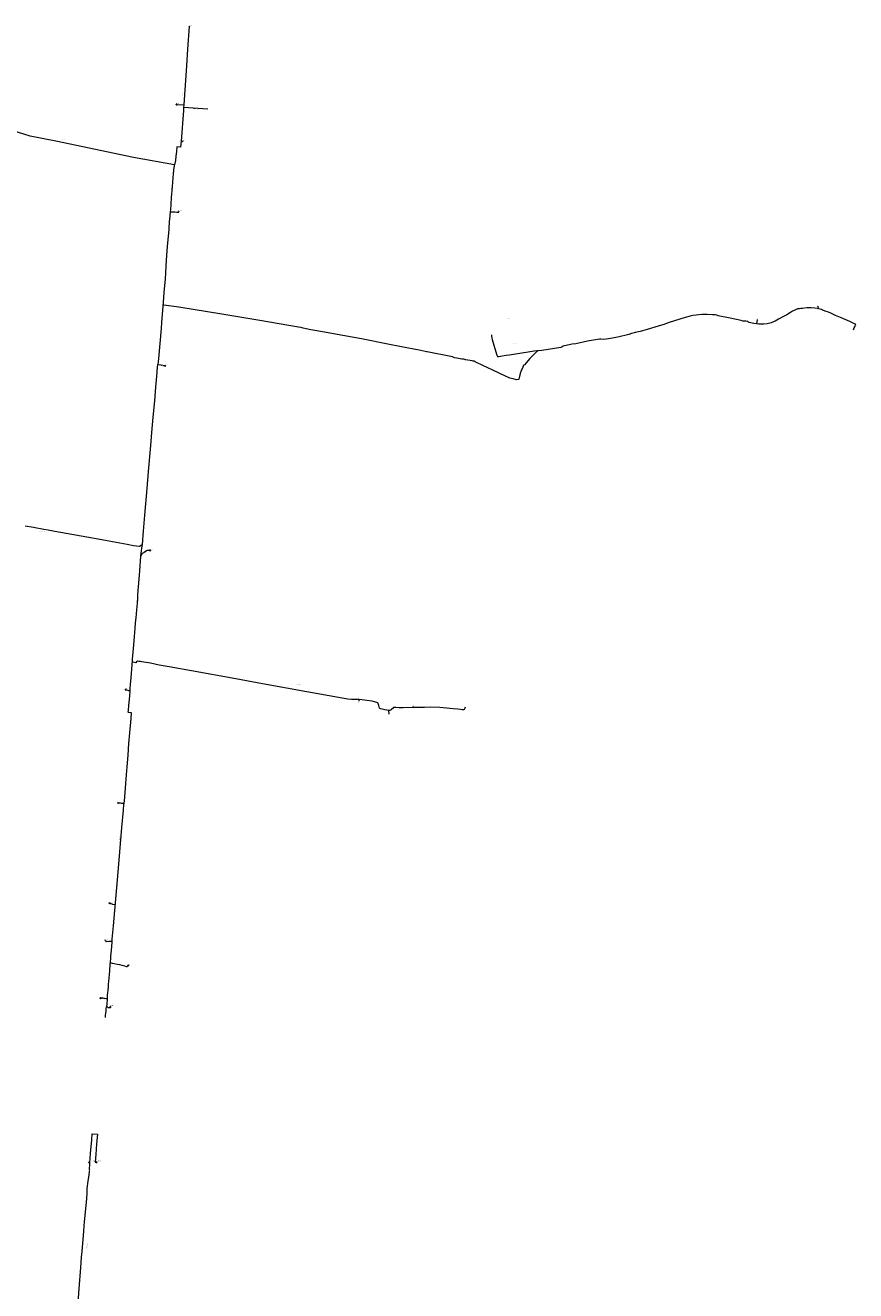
# Model space of a CAD drawing. Header units: metres. Extents: x 149823 to 166170, y 460676 to 475536.
# Tile 29 of 30: x 155144 to 156818, y 470988 to 473538. Entities that reach past the tile are written whole.
import ezdxf
from ezdxf.enums import TextEntityAlignment as Align
from ezdxf.lldxf.tags import DXFTag

# ---------------------------------------------------------------- set-up
doc = ezdxf.new("R2010")
doc.units = ezdxf.units.M
for name, color, linetype, lineweight in [('B-OI-RI-PERSLEIDING-G', 210, 'RI-PERS-SO', 18), ('B-OI-RI-PERSLEIDING-T30', 210, 'Continuous', 35), ('B-OI-RI-PERSLEIDING_PUTNUMMER-T50', 210, 'Continuous', 50), ('B-OI-RI-PERSLEIDING_RIOOLPUT_POMPPUT-S-250', 210, 'Continuous', 18)]:
    doc.layers.add(name, color=color, linetype=linetype, lineweight=lineweight)
doc.styles.add('NLCS-ISO-M250-T30', font='NLCS-ISO.ttf', dxfattribs={"height": 0.75})
doc.styles.add('NLCS-ISO-M250-T50', font='NLCS-ISO.ttf', dxfattribs={"height": 1.25})
doc.styles.get("Standard").update_dxf_attribs({"font": 'simplex.shx'})
tags = doc.linetypes.add('RI-PERS-SO', pattern='A,7,-2,["P",Standard,S=1.8,R=0,X=-0.5,Y=-0.9],-2,7,-2,[102,NLCS.SHX,S=1,R=180,X=0,Y=0],-2', length=22).pattern_tags.tags
tags[6] = DXFTag(74, 10)

# ---------------------------------------------------------------- blocks, each defined once
blk = doc.blocks.new('B-SRI-PUT_POMPPUT-SO')
for p, q in [((-2, -1), (0, 2)), ((0, 2), (2, -1)), ((2, -1), (-2, -1))]:
    blk.add_line(p, q)
blk.add_lwpolyline([(-2, -2), (2, -2), (2, 2), (-2, 2)], close=True)
blk.add_circle((0, 0), 2)

msp = doc.modelspace()

# ---------------------------------------------------------------- linework, layer by layer
at = {"layer": 'B-OI-RI-PERSLEIDING-G'}
for points in [[(155474.4, 473535.4), (155470.9, 473489.6), (155468.6, 473456.6), (155464.5, 473398), (155463.1, 473377.5), (155462.8, 473372.1), (155462.4, 473366.1), (155457.8, 473304.6), (155456.8, 473292.3), (155449.5, 473292.9), (155448.3, 473283.8), (155447.5, 473274.2), (155446.6, 473265.8), (155444.8, 473256.5)], [(155448.6, 473378.5), (155463.1, 473377.5)], [(155511.6, 473368.9), (155462.8, 473372.1)], [(155444.8, 473256.5), (155361.6, 473271.7), (155205.5, 473304.4), (155153.7, 473314.4), (155140.9, 473318.6), (155001.6, 473361.4), (154998.8, 473361.7)], [(155460.5, 473304.3), (155459.8, 473304.3), (155457.8, 473304.6)], [(155379.8, 472491.8), (155382.2, 472518.7), (155384.8, 472550.6), (155389.3, 472604.3), (155392.1, 472638.7), (155396.7, 472691.2), (155399, 472717.3), (155401.7, 472748.1), (155404.6, 472781.4), (155407, 472808.5), (155408.7, 472830.7), (155410.2, 472849.2), (155411.3, 472854), (155411.5, 472854.6), (155412, 472860), (155412.7, 472866.3), (155418.3, 472927), (155419.2, 472939.3), (155422.4, 472980.1), (155423.9, 472999.7), (155426.2, 473027.3), (155427, 473038.8), (155428.7, 473064.3), (155430.7, 473091.9), (155433.5, 473126.4), (155434, 473133.1), (155434.4, 473137.9), (155434.8, 473142.3), (155435.2, 473147.1), (155436.6, 473162.3), (155437, 473167.7), (155437.6, 473175.5), (155438, 473181.4), (155438.5, 473187.2), (155438.8, 473191.1), (155439.4, 473198.5), (155439.8, 473204), (155439.9, 473205.9), (155440.2, 473208.9), (155440.3, 473211.1), (155440.5, 473213.1), (155440.7, 473215.7), (155440.9, 473218.8), (155441.1, 473221), (155441.3, 473223.9), (155441.7, 473227.9), (155441.9, 473230.6), (155442.1, 473233.1), (155442.3, 473236), (155442.5, 473238.5), (155442.7, 473241.1), (155442.9, 473243.6), (155443, 473244.7), (155443.4, 473247.1), (155444, 473250.8), (155444.5, 473254), (155444.8, 473256.5)], [(155452.9, 473162.2), (155452.3, 473161.1), (155451.5, 473160.7), (155449.5, 473160.7), (155445.2, 473161.3), (155438.3, 473161.7), (155437.4, 473161.8), (155436.6, 473162.3)], [(156813.4, 472924.4), (156814.9, 472928.2), (156815.9, 472930.3), (156817, 472932.3), (156817.4, 472933.4), (156817.9, 472934.5), (156817.6, 472935.4), (156817, 472935.8), (156815.3, 472936.4), (156806, 472940.8), (156796.8, 472944.7), (156787.3, 472948.9), (156777.5, 472953.3), (156767.6, 472957.5), (156762.9, 472959.5), (156758.1, 472961.2), (156753.2, 472963.1), (156750.7, 472964.1), (156748.7, 472965), (156743.4, 472966.7), (156741.4, 472967.1), (156735.4, 472968.1), (156727.9, 472968.8), (156719.2, 472968.6), (156710.8, 472967.4), (156707, 472967.1), (156704.3, 472966.7), (156702.2, 472966.7), (156700.3, 472966.4), (156696.3, 472964.6), (156692.2, 472962.5), (156690.8, 472961.9), (156686.7, 472959.2), (156678.9, 472954.6), (156671, 472950.1), (156662.4, 472945.5), (156655.3, 472941.6), (156647.5, 472938.5), (156639.6, 472936.5), (156631.7, 472935.6), (156625.3, 472935.6), (156622.4, 472935.8), (156618.9, 472936.1), (156618, 472936.2), (156612.4, 472937.2), (156603.2, 472939), (156602, 472939.6), (156601.2, 472940.2), (156600.6, 472940.8), (156598.9, 472941.2), (156596.7, 472941.8), (156595.7, 472941.8), (156594.3, 472941.6), (156592.7, 472941.6), (156590.5, 472942), (156586.7, 472943), (156564.5, 472947.8), (156540.9, 472952.7), (156537.8, 472953.7), (156534.5, 472954.2), (156532, 472954.4), (156529, 472954.4), (156518.6, 472955.2), (156513.6, 472955.2), (156507.7, 472955), (156501.5, 472954.7), (156496, 472954.1), (156489.8, 472953), (156484.2, 472951.9), (156473.8, 472949.3), (156441.8, 472938.9), (156430.9, 472935.2), (156419.6, 472931.5), (156397.2, 472924.8), (156383.2, 472920.9), (156373.6, 472918.6), (156371, 472918.1), (156365.9, 472916.8), (156360.5, 472915.1), (156338.4, 472909.7), (156319.2, 472905.8), (156310.1, 472904.4), (156304.2, 472905.4), (156301.4, 472905.2), (156277.5, 472901.2), (156253.7, 472895.8), (156246.5, 472895.1), (156230.8, 472892.1), (156228.2, 472891.2), (156226.2, 472889.8), (156223.1, 472888.8), (156184.8, 472882.7), (156176.8, 472881.6), (156174.3, 472879.9), (156165.7, 472871.4), (156160.9, 472866.2), (156150.4, 472853.7), (156147.4, 472852.3), (156147.3, 472851.3), (156146.6, 472849.2), (156144.5, 472844.1), (156142.8, 472840.7), (156141.9, 472837.9), (156141.1, 472833.5), (156139, 472825), (156138.2, 472824.1), (156134.3, 472823.3), (156127.5, 472825.4), (156120.7, 472827.1), (156100.4, 472836.4), (156084.8, 472843.8), (156076.3, 472847.5), (156053.7, 472858.3), (156051, 472859.4), (156048.8, 472860.8), (156046.9, 472861.3), (156044.4, 472861.6), (156031.9, 472863.9), (156031.1, 472863.9), (156029.7, 472864.3), (156027, 472864.8), (156025.3, 472865.3), (156023.7, 472865.4), (156013.8, 472867), (156009.3, 472868.1), (156007.6, 472868.6), (156005.3, 472869.6), (155954.1, 472879.6), (155952.8, 472879.9), (155950, 472880.3), (155937.5, 472882.9), (155902.5, 472889.8), (155874.4, 472895.3), (155821.5, 472905.8), (155764.8, 472916.4), (155746.7, 472919.6), (155719.5, 472924.3), (155710.2, 472925.9), (155704.2, 472927.4), (155700, 472928.6), (155694.4, 472929.9), (155616.4, 472943.3), (155539.8, 472955.9), (155453.1, 472970), (155428.5, 472973.2), (155423.2, 472973.7), (155421.9, 472973.7)], [(156741.2, 472972), (156742.4, 472970.3), (156741.4, 472967.1)], [(156619, 472945.2), (156618, 472936.2)], [(156083.6, 472913.9), (156083.7, 472911.8), (156084.3, 472907.6), (156085, 472904.4), (156088.5, 472893.5), (156094.7, 472873.2), (156095.2, 472871.5), (156095.5, 472870.7), (156096.4, 472870.5), (156097.9, 472870.6), (156113.5, 472873), (156120, 472874.1), (156128.2, 472875.2), (156157.7, 472879.6), (156173.4, 472882.6), (156176.8, 472881.6)], [(155425.7, 472851.4), (155424.9, 472851.8), (155417.5, 472853.1), (155412, 472853.5), (155411.3, 472854)], [(155143.5, 472529.4), (155160.6, 472526.3), (155181.2, 472522.6), (155190.1, 472521), (155203.3, 472518.6), (155226.4, 472514.4), (155267.8, 472507), (155298.1, 472501.5), (155326.8, 472496.2), (155349.4, 472492.1), (155361.7, 472489.8), (155368.2, 472488.6), (155373.8, 472487.9), (155377.4, 472490.2), (155379.8, 472491.8)], [(155360, 472257.9), (155360.2, 472260.2), (155361.4, 472274.3), (155362.6, 472289.5), (155364, 472306.4), (155365.2, 472322.4), (155365.9, 472333.4), (155367, 472343.9), (155368.6, 472359.9), (155370, 472373.4), (155370.5, 472385.1), (155370.8, 472391), (155372.2, 472406), (155372.9, 472413.8), (155374.7, 472438.4), (155376.9, 472468.2), (155376.9, 472469.6), (155378.1, 472478.8), (155378.8, 472484.4), (155379.8, 472491.8)], [(155395.5, 472479.1), (155393.2, 472479.4), (155389.5, 472479.7), (155387.9, 472478.7), (155383.1, 472475.5), (155379.7, 472473.4), (155378.8, 472472.1), (155376.9, 472469.6)], [(155305.5, 471538.1), (155305.8, 471541.9), (155306.6, 471550.6), (155307.1, 471556.5), (155307.5, 471559.1), (155308.1, 471560.7), (155308.5, 471564.5), (155308.9, 471569.3), (155309.2, 471572), (155309.5, 471575), (155309.6, 471576.2), (155309.7, 471577.4), (155309.7, 471581.1), (155309.8, 471583.8), (155310.1, 471587.8), (155310.6, 471593.5), (155311.2, 471600.3), (155311.6, 471605.6), (155312.1, 471610.8), (155313.9, 471632.3), (155315.1, 471646.6), (155315.3, 471648.2), (155315.5, 471651.5), (155315.9, 471655.4), (155316.5, 471662), (155317.5, 471674.1), (155318.2, 471681.4), (155318.9, 471690.3), (155318.9, 471691.4), (155319.1, 471696), (155321.4, 471723.1), (155330.7, 471831.4), (155338.4, 471921.3), (155341.5, 471955.9), (155342.5, 471968.3), (155343, 471969.9), (155343.3, 471971), (155343.6, 471974.2), (155345.5, 472000.2), (155347.7, 472027.4), (155349.1, 472043.5), (155351.1, 472067.2), (155352.8, 472090.4), (155354.7, 472111.8), (155357, 472140.7), (155358.1, 472152.2), (155357.6, 472152.3), (155356.2, 472152.4), (155352.4, 472152.9), (155351.7, 472153.1), (155351.4, 472153.5), (155351.8, 472157.5), (155352.7, 472166.9), (155353.8, 472179.4), (155355, 472195), (155355.2, 472197.7), (155355.4, 472200.4), (155356.1, 472210), (155357.1, 472222.6), (155358.3, 472240.3), (155359.2, 472248.7), (155360, 472257.9)], [(156030.5, 472163.5), (156030, 472161.7), (156028.5, 472159.2), (156027, 472158.1), (156024.4, 472158.1), (156021, 472158.8), (156015.5, 472159.4), (156006.3, 472160.5), (155979.4, 472162.7), (155960.7, 472163.5), (155948.4, 472162.8), (155925.2, 472162.9), (155905.3, 472162), (155896.6, 472162.2), (155890.7, 472162.9), (155888.9, 472163.3), (155886.6, 472162.9), (155881.3, 472158.6), (155878.8, 472156.6), (155876.9, 472156.7), (155868.9, 472158.2), (155860.7, 472160.3), (155858.4, 472161.2), (155857.7, 472161.8), (155856.3, 472167.1), (155854.9, 472170.9), (155854.7, 472172.1), (155843.4, 472175.7), (155816.6, 472178.9), (155806.5, 472179.1), (155801.6, 472178.8), (155794.2, 472179.5), (155782.3, 472182.1), (155711.1, 472194.8), (155622, 472210.9), (155567.9, 472220.6), (155478.7, 472236.8), (155433.5, 472245.2), (155413.7, 472248.6), (155396.2, 472252.5), (155392.2, 472252.7), (155386.8, 472253.6), (155378.5, 472255.2), (155375.3, 472255.6), (155373, 472255.6), (155370.1, 472256.5), (155367.9, 472255), (155366.7, 472253.3), (155360.8, 472254.2), (155360, 472257.9)], [(155345.8, 472199), (155346.3, 472198.9), (155346.7, 472198.8), (155348.4, 472198.7), (155350.4, 472197.9), (155351.7, 472197.4), (155353.8, 472197.4), (155354.9, 472197.4), (155355.2, 472197.7)], [(155816.8, 472175.8), (155816.6, 472178.9)], [(155877.4, 472149.7), (155876.9, 472156.7)], [(155925.4, 472164.8), (155925.2, 472162.9)], [(155330.7, 471970.4), (155331.7, 471970.4), (155332.1, 471970.8), (155332.6, 471970.8), (155334.8, 471970.6), (155337.9, 471970.3), (155341.7, 471970), (155342.9, 471969.9), (155343, 471969.9)], [(155313.1, 471768.6), (155314.9, 471768.3), (155315.8, 471768.1), (155316.5, 471767.7), (155318.1, 471767), (155319.4, 471766.8), (155325.1, 471766.2)], [(155305.2, 471693), (155306, 471692.7), (155307, 471691.8), (155307.2, 471691.5), (155308.3, 471691.6), (155312.2, 471691.9), (155313.9, 471691.9), (155317.8, 471691.7), (155318.9, 471691.4)], [(155351.2, 471642.9), (155350.6, 471643), (155350.1, 471642.4), (155349.5, 471641.3), (155348.9, 471640.4), (155347.9, 471640.5), (155344.2, 471641.5), (155339.3, 471642.9), (155334.1, 471644.3), (155329.3, 471645.2), (155323.1, 471646.3), (155319.4, 471647), (155317.3, 471647.6), (155315.3, 471648.2)], [(155295.2, 471577), (155296.1, 471577.2), (155297, 471577.6), (155298.4, 471577.8), (155299.6, 471577.7), (155301.5, 471577.4), (155303.5, 471577), (155306.5, 471576.6), (155308.9, 471576.3), (155309.6, 471576.2)], [(155315.3, 471559.9), (155315.4, 471558.4), (155314.9, 471557.3), (155313, 471557.5), (155310.9, 471557.8), (155309.4, 471559.2), (155308.5, 471560.2), (155308.1, 471560.7)], [(155247.9, 470929.1), (155253.2, 470999.8), (155253.8, 471008.5), (155254.4, 471016.9), (155256, 471034), (155257.3, 471054.8), (155258.3, 471066.4), (155261.6, 471107.3), (155262.4, 471118.4), (155263.4, 471126.6), (155266.5, 471159), (155267.7, 471173), (155268.6, 471184.6), (155268.6, 471193.2), (155270.6, 471208.3), (155272.5, 471221.1), (155273.1, 471226.8), (155273.1, 471227.5), (155273.3, 471229), (155273.6, 471230.6), (155273, 471231.7), (155273.1, 471233.5), (155273.3, 471235.5), (155273.6, 471238.5), (155274.1, 471241.7), (155273.7, 471243.7), (155273.7, 471244.2), (155273.9, 471245.5), (155275.5, 471263.8), (155277.8, 471291.5), (155278.8, 471304), (155289.3, 471303), (155287.6, 471283.2), (155285.8, 471262), (155284.5, 471246.8), (155287.4, 471246.2)], [(155272.1, 471245.6), (155272.8, 471245.1), (155273.3, 471244.7), (155273.7, 471244.2)]]:
    msp.add_lwpolyline(points, dxfattribs=at)

# ---------------------------------------------------------------- block references
at = {"layer": 'B-OI-RI-PERSLEIDING_RIOOLPUT_POMPPUT-S-250', "xscale": 0.25, "yscale": 0.25, "zscale": 0.25}
for p in [(155474.4, 473535.4), (155448.6, 473378.5), (155460.5, 473304.3), (155452.9, 473162.2), (155425.7, 472851.4), (155395.5, 472479.1), (155345.7, 472199), (155330.7, 471970.4), (155313.1, 471768.6), (155305.2, 471693), (155351.2, 471642.9), (155295.1, 471577), (155315.3, 471559.9), (155272.1, 471245.6), (155287.4, 471246.2), (155287.4, 471246.2)]:
    msp.add_blockref('B-SRI-PUT_POMPPUT-SO', p, dxfattribs=at)

# ---------------------------------------------------------------- texts
at = {"layer": 'B-OI-RI-PERSLEIDING-T30', "style": 'NLCS-ISO-M250-T30'}
for s, rotation, p in [(' 63 Polyethyleen Rond', 84.2248, (155460.6, 473395.8)), (' 63 Polyethyleen Rond', 355.9893, (155455.8, 473377)), (' 63 Polyethyleen Rond', 355.9893, (155487.1, 473369.5)), (' 75 Polyethyleen Rond', 346.822, (155221.6, 473308.1)), (' 63 Polyethyleen Rond', 354.8434, (155459.1, 473303.4)), (' 63 Polyethyleen Rond', 273.4834, (156740.3, 472969.5)), (' 63 Polyethyleen Rond', 357.7082, (156117.6, 472948)), (' 50 Polyethyleen Rond', 83.6518, (156619.5, 472940.6)), (' 63 Polyethyleen Rond', 341.0924, (156129.9, 472896.8)), (' 75 Polyethyleen Rond', 85.3707, (155413.3, 472874)), (' 75 Polyethyleen Rond', 349.6868, (155418.3, 472851.7)), (' 63 Polyethyleen Rond', 352.5515, (155177.6, 472517.6)), (' 75 Polyethyleen Rond', 26.929, (155386.7, 472473.5)), (' 75 Polyethyleen Rond', 85.3707, (155370.9, 472374.8)), (' 75 Polyethyleen Rond', 351.9786, (155350.3, 472197.4)), (' 50 Polyethyleen Rond', 351.9786, (155695.1, 472209.7)), (' 50 Polyethyleen Rond', 272.3375, (155815.7, 472177.3)), (' 50 Polyethyleen Rond', 274.0563, (155876.1, 472153.1)), (' 50 Polyethyleen Rond', 84.7978, (155926.3, 472163.7)), (' 75 Polyethyleen Rond', 357.7082, (155336.8, 471969.2)), (' 75 Polyethyleen Rond', 85.9437, (155333.8, 471897.9)), (' 75 Polyethyleen Rond', 349.1138, (155318.9, 471766.4)), (' 75 Polyethyleen Rond', 353.1245, (155311.9, 471691.2)), (' 75 Polyethyleen Rond', 351.4056, (155333.1, 471644.6)), (' 75 Polyethyleen Rond', 357.1352, (155302.4, 471575.6)), (' 75 Polyethyleen Rond', 353.6975, (155311.6, 471559.3)), (' 75 Polyethyleen Rond', 319.893, (155272.3, 471244.2)), (' 75 Polyethyleen Rond', 83.0789, (155268, 471076.2))]:
    msp.add_text(s, height=0.75, rotation=rotation, dxfattribs=at).set_placement(p, align=Align.MIDDLE_CENTER)
msp.add_text(' 75 Polyethyleen Rond', height=0.75, dxfattribs=at).set_placement((155444.8, 473161.2), align=Align.MIDDLE_CENTER)
at = {"layer": 'B-OI-RI-PERSLEIDING_PUTNUMMER-T50', "style": 'NLCS-ISO-M250-T50'}
for s, p in [('DG51', (155476.4, 473537.4)), ('124DG02', (155450.6, 473380.5)), ('124DG01', (155462.5, 473306.3)), ('124DG03', (155454.9, 473164.2)), ('124DG04', (155427.7, 472853.4)), ('124DG06', (155397.5, 472481.1)), ('124DG05', (155347.7, 472201)), ('124DG07', (155332.7, 471972.4)), ('DG136', (155315.1, 471770.6)), ('124DG08', (155307.2, 471695)), ('124DG10', (155353.2, 471644.9)), ('124DG09', (155297.1, 471579)), ('124DG11', (155317.3, 471561.9)), ('127DG01', (155274.1, 471247.6)), ('HG07', (155289.4, 471248.2))]:
    msp.add_text(s, height=1.25, dxfattribs=at).set_placement(p, align=Align.MIDDLE_CENTER)
at = {"layer": 'B-OI-RI-PERSLEIDING_PUTNUMMER-T50', "insert": (155289.4, 471250.8), "char_height": 1.25, "width": 15.452, "attachment_point": 2, "style": 'NLCS-ISO-M250-T50'}
msp.add_mtext('HG07 - De Kooihoek\\PZevenhuizerstraat 1', dxfattribs=at)

doc.saveas('drawing.dxf')
